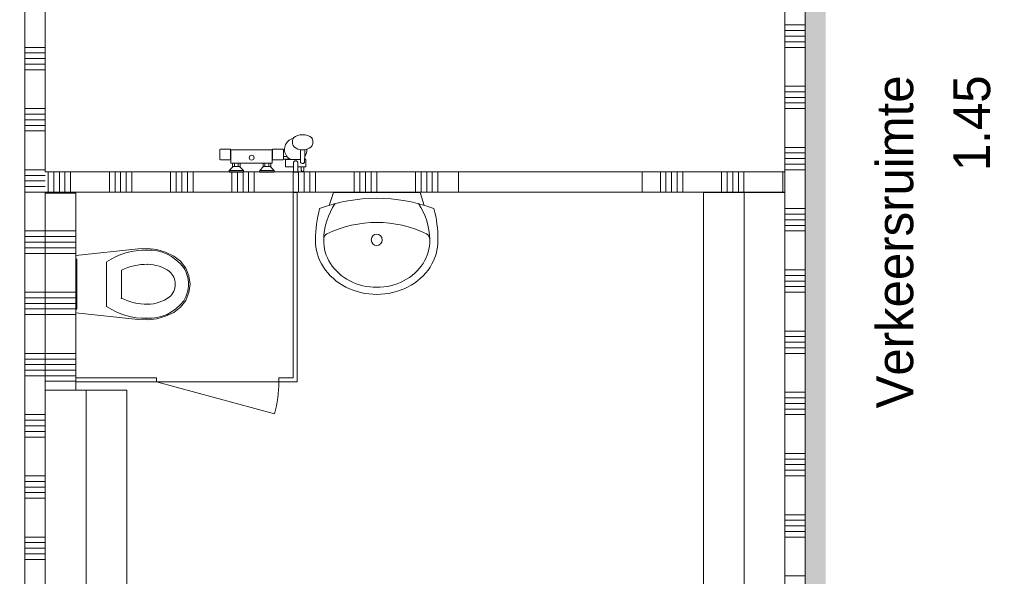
# Model space of a CAD drawing. Header units: millimetres. Extents: x -850 to 154668, y -25041 to 71030.
# Tile 38 of 211: x 45760 to 50585, y 13308 to 16036. Entities that reach past the tile are written whole.
import ezdxf
from ezdxf.enums import TextEntityAlignment as Align

# ---------------------------------------------------------------- set-up
doc = ezdxf.new("R2010")
doc.units = ezdxf.units.MM
doc.header["$MEASUREMENT"] = 0
doc.linetypes.add('B0702', pattern=[117.37, 78.119999, -39.250001])
for name, color, linetype in [('Info Wandafwerking aanduiding', 7, 'Continuous'), ('Info Wandafwerking aanduiding Doorsnede-arcering', 7, 'Continuous'), ('New_# trashcan Laagscheidingslijnen', 7, 'Continuous'), ('New_22 NC Binnenwanden', 7, 'Continuous'), ('New_22 NC Binnenwanden Deuren', 7, 'Continuous'), ('New_22 NC Binnenwanden Doorsnede-arcering', 7, 'Continuous'), ('New_72 Vaste Inrichting', 7, 'Continuous'), ('New_72 Vaste Inrichting Afdek-arcering', 7, 'Continuous'), ('New_72 Vaste Inrichting Deuren', 7, 'Continuous'), ('New_74 Sanitair', 7, 'Continuous'), ('New_Z Ruimtefuncties', 7, 'Continuous'), ('New_Z Ruimtefuncties Zone omranding', 7, 'Continuous'), ('New_Z Ruimtefuncties Zone tekst', 7, 'Continuous')]:
    doc.layers.add(name, color=color, linetype=linetype)
doc.styles.add('GENERATED_STYLE_1', font='txt')
doc.styles.add('GENERATED_STYLE_2', font='txt')

# ---------------------------------------------------------------- blocks, each defined once
blk = doc.blocks.new('Toilet 22')
at = {"layer": 'New_74 Sanitair', "color": 1, "linetype": 'Continuous', "lineweight": 0}
for p, q in [((-141, 0), (-173.3, -306.6)), ((141, 0), (-141, 0)), ((123, 0), (-123, 0)), ((-123, 0), (-123, -5)), ((123, -5), (123, 0)), ((173.3, -306.6), (141, 0)), ((-123, -5), (123, -5)), ((0, -151.4), (-108.9, -151.4)), ((108.9, -151.4), (0, -151.4)), ((0, -223.6), (-68.8, -223.6)), ((68.8, -223.6), (0, -223.6)), ((-173.3, -306.6), (-174.9, -351.8)), ((174.9, -351.8), (173.3, -306.6)), ((-174.9, -351.8), (-169.4, -396.7)), ((169.4, -396.7), (174.9, -351.8)), ((-169.4, -396.7), (-157, -440.3)), ((157, -440.3), (169.4, -396.7)), ((-157, -440.3), (-138, -481.3)), ((-138, -481.3), (-112.4, -513.9)), ((62.1, -459.7), (62.1, -459.7)), ((112.4, -513.9), (138, -481.3)), ((138, -481.3), (157, -440.3)), ((-112.4, -513.9), (-79.4, -538.8)), ((0, -487.5), (0, -487.5)), ((79.4, -538.8), (112.4, -513.9)), ((81.1, -529), (81.1, -529)), ((-79.4, -538.8), (-41, -554.6)), ((-41, -554.6), (0, -560)), ((0, -552.4), (0, -552.4)), ((0, -560), (41, -554.6)), ((41, -554.6), (79.4, -538.8))]:
    blk.add_line(p, q, dxfattribs=at)
for centre, major_axis, start_param, end_param in [((258.1, -339.4), (425.3, 0), 2.612188, 3.165208), ((-258.1, -339.4), (425.3, 0), 6.259569, 6.81259), ((264.5, -347.9), (362.2, 0), 2.738768, 3.154495), ((-264.5, -347.9), (362.2, 0), 6.270283, 6.68601), ((89.5, -360.8), (256.9, 0), 3.085861, 3.98645), ((134.9, -351.4), (232.6, 0), 3.144841, 3.702507), ((-134.9, -351.4), (232.6, 0), 5.722271, 6.279937), ((-89.5, -360.8), (256.9, 0), 5.438328, 6.338917), ((0.8, -419), (78.2, 0), 3.778693, 4.701998), ((-0.8, -419), (78.2, 0), 4.72278, 5.646085), ((0.8, -431.2), (138.5, 0), 4.079884, 4.706528), ((-0.8, -431.2), (138.5, 0), 4.71825, 5.344894)]:
    blk.add_ellipse(centre, major_axis=major_axis, ratio=0.875546, start_param=start_param, end_param=end_param, dxfattribs=at)
for p in [(108.9, -151.4), (68.8, -223.6), (-167, -348.2), (-97.7, -352), (97.7, -352), (167, -348.2), (-62.1, -459.7), (-81.1, -529)]:
    blk.add_point(p, dxfattribs=at)
blk = doc.blocks.new('Douche armatuur 22')
at = {"layer": 'New_74 Sanitair', "color": 1, "linetype": 'Continuous', "lineweight": 0}
for p, q in [((-40, 0), (-110, 0)), ((-110, 0), (-110, -7)), ((-40, -7), (-40, 0)), ((110, 0), (40, 0)), ((40, 0), (40, -7)), ((110, -7), (110, 0)), ((-110, -7), (-91, -27)), ((-110, -7), (-40, -7)), ((-94, -44), (-101, -44)), ((-101, -44), (-101, -61)), ((-91, -27), (-94, -27)), ((-94, -27), (-94, -44)), ((-94, -44), (-56, -44)), ((-91, -27), (-59, -27)), ((-84.5, -27), (-84.5, -44)), ((-65.5, -27), (-65.5, -44)), ((-59, -27), (-40, -7)), ((-56, -27), (-59, -27)), ((-56, -44), (-56, -27)), ((56, -44), (-56, -44)), ((40, -7), (59, -27)), ((40, -7), (110, -7)), ((59, -27), (56, -27)), ((56, -27), (56, -44)), ((56, -44), (94, -44)), ((59, -27), (91, -27)), ((65.5, -27), (65.5, -44)), ((84.5, -27), (84.5, -44)), ((91, -27), (110, -7)), ((94, -27), (91, -27)), ((94, -44), (94, -27)), ((101, -44), (94, -44)), ((101, -61), (101, -44)), ((205, -26), (166, -26)), ((166, -26), (166, -62)), ((227, 0), (205, 0)), ((205, 0), (205, -26)), ((205, -26), (205, -44)), ((227, -26), (227, 0)), ((243.5, -26), (227, -26)), ((227, -44), (227, -26)), ((227, -44), (227, -26)), ((240, -48.8), (240.2, -47.2)), ((240.2, -47.2), (240.9, -45.7)), ((240.9, -45.7), (242.1, -44.3)), ((242.1, -44.3), (243.5, -43.3)), ((243.5, -9), (243.5, -26)), ((243.5, -26), (256.5, -26)), ((243.5, -43.3), (245, -42.8)), ((247.4, -41.6), (245, -42.8)), ((245, -42.8), (245.2, -42.7)), ((245, -42.8), (245, -42.8)), ((245.2, -42.7), (247, -42.5)), ((247, -42.5), (253, -42.5)), ((250, -41.2), (247.4, -41.6)), ((252.6, -41.6), (250, -41.2)), ((255, -42.8), (252.6, -41.6)), ((253, -42.5), (254.8, -42.7)), ((254.8, -42.7), (255, -42.8)), ((255, -42.8), (255, -42.8)), ((255, -42.8), (256.5, -43.3)), ((256.5, -26), (256.5, -9)), ((266, -26), (256.5, -26)), ((256.5, -43.3), (257.9, -44.3)), ((257.9, -44.3), (259.1, -45.7)), ((259.1, -45.7), (259.8, -47.2)), ((259.8, -47.2), (260, -48.8)), ((266, -62), (266, -26)), ((-156, -63.1), (-156, -108.9)), ((-103, -60.1), (-153, -60.1)), ((-103, -61), (-103, -60.1)), ((-101, -61), (-103, -61)), ((-103, -61), (-103, -107)), ((-101, -107), (-101, -61)), ((103, -61), (101, -61)), ((101, -61), (101, -107.2)), ((153, -60.1), (103, -60.1)), ((103, -60.1), (103, -61)), ((103, -107), (103, -61)), ((156, -63.5), (156, -63.1)), ((187.3, -63.5), (156, -63.5)), ((156, -76.5), (156, -63.5)), ((156, -108.9), (156, -76.5)), ((156, -76.5), (172.7, -76.5)), ((166, -62), (190, -62)), ((190, -62), (239.8, -62)), ((239, -109.3), (239.5, -91.1)), ((239.5, -91.1), (240, -48.8)), ((260.5, -91.1), (260, -48.8)), ((260.3, -77.9), (260.2, -62)), ((260.2, -62), (266, -62)), ((261, -109.3), (260.5, -91.1)), ((-153, -111.9), (-103, -111.9)), ((-103, -111.9), (-103, -107)), ((-103, -107), (-101, -107)), ((-101, -107), (-101, -107.2)), ((-101, -107.2), (-101, -107.8)), ((-101, -107.8), (-101, -108)), ((-101, -108), (101, -108)), ((101, -107.2), (101, -107)), ((101, -107), (103, -107)), ((101, -107.8), (101, -107.2)), ((101, -108), (101, -107.8)), ((103, -107), (103, -111.9)), ((103, -111.9), (153, -111.9)), ((200.5, -140.4), (200, -143.6)), ((200, -143.6), (200, -154.2)), ((202.2, -133), (200.5, -140.4)), ((203.6, -130.3), (202.2, -133)), ((208.4, -123.6), (203.6, -130.3)), ((210.5, -121.8), (208.4, -123.6)), ((217.8, -116.4), (210.5, -121.8)), ((227.2, -112.2), (217.8, -116.4)), ((232.4, -110.8), (227.2, -112.2)), ((240.9, -108.8), (232.4, -110.8)), ((250, -108.1), (240.9, -108.8)), ((259.1, -108.8), (250, -108.1)), ((267.6, -110.8), (259.1, -108.8)), ((267.6, -110.8), (271, -111.7)), ((272.8, -112.2), (271, -111.7)), ((282.2, -116.4), (272.8, -112.2)), ((289.5, -121.8), (282.2, -116.4)), ((291.6, -123.6), (289.5, -121.8)), ((296.4, -130.3), (291.6, -123.6)), ((297.8, -133), (296.4, -130.3)), ((299.5, -140.4), (297.8, -133)), ((300, -143.6), (299.5, -140.4)), ((300, -154.2), (300, -143.6)), ((200, -154.2), (201.7, -161.6)), ((201.7, -161.6), (203.4, -164)), ((203.4, -164), (206.7, -168.5)), ((206.7, -168.5), (214.6, -174.5)), ((214.6, -174.5), (225, -179)), ((225, -179), (237.1, -181.9)), ((237.1, -181.9), (250, -182.9)), ((250, -182.9), (262.9, -181.9)), ((262.9, -181.9), (275, -179)), ((275, -179), (285.4, -174.5)), ((285.4, -174.5), (293.3, -168.5)), ((293.3, -168.5), (298.3, -161.6)), ((298.3, -161.6), (300, -154.2))]:
    blk.add_line(p, q, dxfattribs=at)
blk.add_circle((0, -70), 12, dxfattribs=at)
for centre, radius, start, end in [((216, -44), 11, 180, 0), ((250, -9), 6.5, 0, 180), ((-153, -63.1), 3, 90, 180), ((153, -63.1), 3, 0, 90), ((216, -110.5), 55, 141.8869, 256.7735), ((216, -110.5), 55, 121.3994, 141.8869), ((216, -110.5), 55, 118.2578, 121.3994), ((216.2, -110.3), 54.8, 358.5584, 36.3009), ((-153, -108.9), 3, 180, 270), ((153, -108.9), 3, 270, 0)]:
    blk.add_arc(centre, radius, start, end, dxfattribs=at)
blk = doc.blocks.new('Wasbak 2 22 KM')
at = {"layer": 'New_74 Sanitair', "color": 1, "linetype": 'Continuous', "lineweight": 0}
for p, q in [((-212.2, 0), (-233.1, -63.4)), ((212.2, 0), (-212.2, 0)), ((212.2, 0), (233.1, -63.4))]:
    blk.add_line(p, q, dxfattribs=at)
for centre, major_axis, ratio, start_param, end_param in [((0, -1041.4), (0, 1013), 0.882121, 5.964482, 6.601889), ((166.6, -232.4), (0, 528.9), 0.882121, 1.277244, 1.570796), ((0, -238.1), (0, 294.7), 0.882121, 0.900825, 1.551564), ((0, -238.1), (0, 294.7), 0.882121, 4.731621, 5.38236), ((-166.6, -232.4), (0, 528.9), 0.882121, 4.712389, 5.005942), ((0, -869.9), (0, 722.5), 0.882121, 5.889409, 6.676962), ((0, -236.8), (300, 0), 0.877396, 3.124925, 6.299853), ((0, -236.8), (260, 0), 0.877396, 3.122361, 6.302417), ((-230, -232.4), (0, 34), 0.882121, 0.507228, 1.570796), ((230, -232.4), (0, 34), 0.882121, 4.712389, 5.775958)]:
    blk.add_ellipse(centre, major_axis=major_axis, ratio=ratio, start_param=start_param, end_param=end_param, dxfattribs=at)
blk.add_ellipse((0, -232.4), major_axis=(0, 28.2), ratio=0.946667, dxfattribs=at)
blk = doc.blocks.new('Slab_20_2', base_point=(49510.3, 15189.1))
at = {"layer": 'New_72 Vaste Inrichting Afdek-arcering', "linetype": 'Continuous', "lineweight": 0, "true_color": 0x000000}
h = blk.add_hatch(dxfattribs=at)
h.set_pattern_fill('920_Lijnen_horz_150_0002', color=18, style=0, pattern_type=2)
h.set_pattern_definition([(270, (49310.27, 13849.6), (218.032, 0), [])])
h.paths.add_polyline_path([(49510.3, 15189.1), (49110.6, 15189.1), (49110.2, 10099.1), (49510.3, 10099.1)])
at = {"layer": 'New_72 Vaste Inrichting', "color": 1, "linetype": 'Continuous', "lineweight": 0, "flags": 128}
blk.add_lwpolyline([(49510.3, 15189.1), (49110.6, 15189.1), (49110.2, 10099.1), (49510.3, 10099.1)], close=True, dxfattribs=at)
blk = doc.blocks.new('Slab_22_2', base_point=(46285.3, 12020))
at = {"layer": 'New_72 Vaste Inrichting Afdek-arcering', "linetype": 'Continuous', "lineweight": 0, "true_color": 0x000000}
h = blk.add_hatch(dxfattribs=at)
h.set_pattern_fill('920_Lijnen_horz_150_0002', color=18, style=0, pattern_type=2)
h.set_pattern_definition([(90, (46085.3, 10610.73), (218.032, 0), [])])
h.paths.add_polyline_path([(46285.3, 12020), (46285.3, 14220), (45884.3, 14220), (45884.9, 12019.7)])
at = {"layer": 'New_72 Vaste Inrichting', "color": 1, "linetype": 'Continuous', "lineweight": 0, "flags": 128}
blk.add_lwpolyline([(46285.3, 12020), (45884.9, 12019.7), (45884.3, 14220), (46285.3, 14220)], close=True, dxfattribs=at)
blk = doc.blocks.new('*X1374')
at = {"layer": 'New_22 NC Binnenwanden Doorsnede-arcering', "color": 254, "linetype": 'Continuous', "lineweight": 0, "true_color": 0xe9ebeb}
for p, q in [((45900, 15290.2), (45900, 15190.2)), ((45927.4, 15290.2), (45927.4, 15190.2)), ((45954.9, 15290.2), (45954.9, 15190.2)), ((45982.3, 15290.2), (45982.3, 15190.2)), ((46009.7, 15290.2), (46009.7, 15190.2)), ((46200, 15290.2), (46200, 15190.2)), ((46227.4, 15290.2), (46227.4, 15190.2)), ((46254.9, 15290.2), (46254.9, 15190.2)), ((46282.3, 15290.2), (46282.3, 15190.2)), ((46309.7, 15290.2), (46309.7, 15190.2)), ((46500, 15290.2), (46500, 15190.2)), ((46527.4, 15290.2), (46527.4, 15190.2)), ((46554.9, 15290.2), (46554.9, 15190.2)), ((46582.3, 15290.2), (46582.3, 15190.2)), ((46609.7, 15290.2), (46609.7, 15190.2)), ((46800, 15290.2), (46800, 15190.2)), ((46827.4, 15290.2), (46827.4, 15190.2)), ((46854.9, 15290.2), (46854.9, 15190.2)), ((46882.3, 15290.2), (46882.3, 15190.2)), ((46909.7, 15290.2), (46909.7, 15190.2)), ((47100, 15290.2), (47100, 15190.2)), ((47127.4, 15290.2), (47127.4, 15190.2)), ((47154.9, 15290.2), (47154.9, 15190.2)), ((47182.3, 15290.2), (47182.3, 15190.2)), ((47209.7, 15290.2), (47209.7, 15190.2)), ((47400, 15290.2), (47400, 15190.2)), ((47427.4, 15290.2), (47427.4, 15190.2)), ((47454.9, 15290.2), (47454.9, 15190.2)), ((47482.3, 15290.2), (47482.3, 15190.2)), ((47509.7, 15290.2), (47509.7, 15190.2)), ((47700, 15290.2), (47700, 15190.2)), ((47727.4, 15290.2), (47727.4, 15190.2)), ((47754.9, 15290.2), (47754.9, 15190.2)), ((47782.3, 15290.2), (47782.3, 15190.2)), ((47809.7, 15290.2), (47809.7, 15190.2))]:
    blk.add_line(p, q, dxfattribs=at)
blk = doc.blocks.new('*X1375')
at = {"layer": 'New_22 NC Binnenwanden Doorsnede-arcering', "color": 254, "linetype": 'Continuous', "lineweight": 0, "true_color": 0xe9ebeb}
for p, q in [((48900, 15290.2), (48900, 15190.2)), ((48927.4, 15290.2), (48927.4, 15190.2)), ((48954.9, 15290.2), (48954.9, 15190.2)), ((48982.3, 15290.2), (48982.3, 15190.2)), ((49009.7, 15290.2), (49009.7, 15190.2)), ((49200, 15290.2), (49200, 15190.2)), ((49227.4, 15290.2), (49227.4, 15190.2)), ((49254.9, 15290.2), (49254.9, 15190.2)), ((49282.3, 15290.2), (49282.3, 15190.2)), ((49309.7, 15290.2), (49309.7, 15190.2)), ((49500, 15290.2), (49500, 15190.2))]:
    blk.add_line(p, q, dxfattribs=at)
blk = doc.blocks.new('D rechthoekige opening 22_4')
at = {"layer": 'New_22 NC Binnenwanden Deuren', "color": 9, "linetype": 'B0702', "lineweight": 0}
for p, q in [((-450, 114), (450, 114)), ((-450, 14), (450, 14))]:
    blk.add_line(p, q, dxfattribs=at)
at = {"layer": 'New_22 NC Binnenwanden Deuren', "color": 7, "linetype": 'Continuous', "lineweight": 0}
for p, q in [((-450, 14), (-450, 114)), ((450, 14), (450, 114))]:
    blk.add_line(p, q, dxfattribs=at)
blk = doc.blocks.new('Wall_211_2', base_point=(45785, 15190.2))
at = {"layer": 'New_22 NC Binnenwanden', "color": 8, "linetype": 'Continuous', "lineweight": 0, "true_color": 0x778488}
for p, q in [((47910.1, 15290.2), (47910.1, 15190.2)), ((48810.1, 15290.2), (48810.1, 15190.2))]:
    blk.add_line(p, q, dxfattribs=at)
at = {"layer": 'New_22 NC Binnenwanden', "color": 8, "linetype": 'Continuous', "lineweight": 0, "true_color": 0x778488, "flags": 128}
for points in [[(47910.1, 15290.2), (45885, 15290.2)], [(49510, 15290.2), (48810.1, 15290.2)], [(49510, 15190.2), (49510, 15290.2)], [(45885, 15190.2), (47910.1, 15190.2)], [(48810.1, 15190.2), (49510, 15190.2)]]:
    blk.add_lwpolyline(points, dxfattribs=at)
at = {"layer": 'New_22 NC Binnenwanden', "color": 8, "lineweight": 0, "true_color": 0x778488}
for name in ['*X1374', '*X1375']:
    blk.add_blockref(name, (0, 0), dxfattribs=at)
at = {"layer": 'New_22 NC Binnenwanden Deuren', "color": 1, "linetype": 'Continuous', "lineweight": 0, "zscale": 1000, "rotation": 180}
blk.add_blockref('D rechthoekige opening 22_4', (48360.1, 15304.2), dxfattribs=at)
blk = doc.blocks.new('*X1378')
at = {"layer": 'New_22 NC Binnenwanden Doorsnede-arcering', "color": 254, "linetype": 'Continuous', "lineweight": 0, "true_color": 0xe9ebeb}
for p, q in [((49510, 16009.7), (49572.7, 16009.7)), ((49510, 15982.3), (49572.7, 15982.3)), ((49572.7, 16009.7), (49610, 16009.7)), ((49572.7, 15982.3), (49610, 15982.3)), ((49510, 15954.9), (49572.7, 15954.9)), ((49510, 15927.4), (49572.7, 15927.4)), ((49572.7, 15954.9), (49610, 15954.9)), ((49572.7, 15927.4), (49610, 15927.4)), ((49510, 15900), (49572.7, 15900)), ((49572.7, 15900), (49610, 15900)), ((49510, 15709.7), (49572.7, 15709.7)), ((49510, 15682.3), (49572.7, 15682.3)), ((49572.7, 15709.7), (49610, 15709.7)), ((49572.7, 15682.3), (49610, 15682.3)), ((49510, 15654.9), (49572.7, 15654.9)), ((49572.7, 15654.9), (49610, 15654.9)), ((49510, 15627.4), (49572.7, 15627.4)), ((49510, 15600), (49572.7, 15600)), ((49572.7, 15627.4), (49610, 15627.4)), ((49572.7, 15600), (49610, 15600)), ((49510, 15409.7), (49572.7, 15409.7)), ((49572.7, 15409.7), (49610, 15409.7)), ((49510, 15382.3), (49572.7, 15382.3)), ((49510, 15354.9), (49572.7, 15354.9)), ((49572.7, 15382.3), (49610, 15382.3)), ((49572.7, 15354.9), (49610, 15354.9)), ((49510, 15327.4), (49572.7, 15327.4)), ((49510, 15300), (49572.7, 15300)), ((49572.7, 15327.4), (49610, 15327.4)), ((49572.7, 15300), (49610, 15300)), ((49510, 15109.7), (49572.7, 15109.7)), ((49572.7, 15109.7), (49610, 15109.7)), ((49510, 15082.3), (49572.7, 15082.3)), ((49510, 15054.9), (49572.7, 15054.9)), ((49572.7, 15082.3), (49610, 15082.3)), ((49572.7, 15054.9), (49610, 15054.9)), ((49510, 15027.4), (49572.7, 15027.4)), ((49572.7, 15027.4), (49610, 15027.4)), ((49510, 15000), (49572.7, 15000)), ((49572.7, 15000), (49610, 15000)), ((49510, 14809.7), (49572.7, 14809.7)), ((49510, 14782.3), (49572.7, 14782.3)), ((49572.7, 14809.7), (49610, 14809.7)), ((49572.7, 14782.3), (49610, 14782.3)), ((49510, 14754.9), (49572.7, 14754.9)), ((49510, 14727.4), (49572.7, 14727.4)), ((49572.7, 14754.9), (49610, 14754.9)), ((49572.7, 14727.4), (49610, 14727.4)), ((49510, 14700), (49572.7, 14700)), ((49572.7, 14700), (49610, 14700)), ((49510, 14509.7), (49572.7, 14509.7)), ((49510, 14482.3), (49572.7, 14482.3)), ((49572.7, 14509.7), (49610, 14509.7)), ((49572.7, 14482.3), (49610, 14482.3)), ((49510, 14454.9), (49572.7, 14454.9)), ((49510, 14427.4), (49572.7, 14427.4)), ((49572.7, 14454.9), (49610, 14454.9)), ((49572.7, 14427.4), (49610, 14427.4)), ((49510, 14400), (49572.7, 14400)), ((49572.7, 14400), (49610, 14400)), ((49510, 14209.7), (49572.7, 14209.7)), ((49572.7, 14209.7), (49610, 14209.7)), ((49510, 14182.3), (49572.7, 14182.3)), ((49510, 14154.9), (49572.7, 14154.9)), ((49572.7, 14182.3), (49610, 14182.3)), ((49572.7, 14154.9), (49610, 14154.9)), ((49510, 14127.4), (49572.7, 14127.4)), ((49510, 14100), (49572.7, 14100)), ((49572.7, 14127.4), (49610, 14127.4)), ((49572.7, 14100), (49610, 14100)), ((49510, 13909.7), (49572.7, 13909.7)), ((49572.7, 13909.7), (49610, 13909.7)), ((49510, 13882.3), (49572.7, 13882.3)), ((49510, 13854.9), (49572.7, 13854.9)), ((49572.7, 13882.3), (49610, 13882.3)), ((49572.7, 13854.9), (49610, 13854.9)), ((49510, 13827.4), (49572.7, 13827.4)), ((49572.7, 13827.4), (49610, 13827.4)), ((49510, 13800), (49572.7, 13800)), ((49572.7, 13800), (49610, 13800)), ((49510, 13609.7), (49572.7, 13609.7)), ((49572.7, 13609.7), (49610, 13609.7)), ((49510, 13582.3), (49572.7, 13582.3)), ((49572.7, 13582.3), (49610, 13582.3)), ((49510, 13554.9), (49572.7, 13554.9)), ((49510, 13527.4), (49572.7, 13527.4)), ((49572.7, 13554.9), (49610, 13554.9)), ((49572.7, 13527.4), (49610, 13527.4)), ((49510, 13500), (49572.7, 13500)), ((49572.7, 13500), (49610, 13500)), ((49510, 13309.7), (49572.7, 13309.7)), ((49572.7, 13309.7), (49610, 13309.7))]:
    blk.add_line(p, q, dxfattribs=at)
blk = doc.blocks.new('Wall_212_2', base_point=(49610, 7694.7))
at = {"layer": 'New_22 NC Binnenwanden', "color": 8, "linetype": 'Continuous', "lineweight": 0, "true_color": 0x778488, "flags": 128}
for points in [[(49510, 19390), (49510, 7694.7)], [(49610, 7694.7), (49610, 19390)]]:
    blk.add_lwpolyline(points, dxfattribs=at)
at = {"layer": 'New_22 NC Binnenwanden', "color": 8, "lineweight": 0, "true_color": 0x778488}
blk.add_blockref('*X1378', (0, 0), dxfattribs=at)
blk = doc.blocks.new('Wall_359_2', base_point=(49610.3, 8145.1))
at = {"layer": 'Info Wandafwerking aanduiding Doorsnede-arcering', "linetype": 'Continuous', "lineweight": 0}
blk.add_hatch(color=1, dxfattribs=at).paths.add_polyline_path([(49710.3, 8245.1), (49710, 23215), (49610, 23215), (49610.3, 8245.1)])
blk = doc.blocks.new('*X2109')
at = {"layer": 'New_22 NC Binnenwanden Doorsnede-arcering', "color": 254, "linetype": 'Continuous', "lineweight": 0, "true_color": 0xe9ebeb}
for p, q in [((46006.3, 15000), (45885, 15000)), ((46006.3, 14972.6), (45885, 14972.6)), ((46035, 15000), (46006.3, 15000)), ((46035, 14972.6), (46006.3, 14972.6)), ((46006.3, 14945.1), (45885, 14945.1)), ((46006.3, 14917.7), (45885, 14917.7)), ((46035, 14945.1), (46006.3, 14945.1)), ((46035, 14917.7), (46006.3, 14917.7)), ((46006.3, 14890.3), (45885, 14890.3)), ((46035, 14890.3), (46006.3, 14890.3)), ((46006.3, 14700), (45885, 14700)), ((46006.3, 14672.6), (45885, 14672.6)), ((46035, 14700), (46006.3, 14700)), ((46035, 14672.6), (46006.3, 14672.6)), ((46006.3, 14645.1), (45885, 14645.1)), ((46035, 14645.1), (46006.3, 14645.1)), ((46006.3, 14617.7), (45885, 14617.7)), ((46006.3, 14590.3), (45885, 14590.3)), ((46035, 14617.7), (46006.3, 14617.7)), ((46035, 14590.3), (46006.3, 14590.3)), ((46006.3, 14400), (45885, 14400)), ((46035, 14400), (46006.3, 14400)), ((46006.3, 14372.6), (45885, 14372.6)), ((46006.3, 14345.1), (45885, 14345.1)), ((46035, 14372.6), (46006.3, 14372.6)), ((46035, 14345.1), (46006.3, 14345.1)), ((46006.3, 14317.7), (45885, 14317.7)), ((46006.3, 14290.3), (45885, 14290.3)), ((46035, 14317.7), (46006.3, 14317.7)), ((46035, 14290.3), (46006.3, 14290.3))]:
    blk.add_line(p, q, dxfattribs=at)
blk = doc.blocks.new('Wall_384_2', base_point=(46035, 15185.9))
at = {"layer": 'New_22 NC Binnenwanden', "color": 8, "linetype": 'Continuous', "lineweight": 0, "true_color": 0x778488, "flags": 128}
for points in [[(45885, 15185.9), (45885, 14220)], [(46035, 15185.9), (45885, 15185.9)], [(46035, 14220), (46035, 15185.9)], [(45885, 14220), (46035, 14220)]]:
    blk.add_lwpolyline(points, dxfattribs=at)
at = {"layer": 'New_22 NC Binnenwanden', "color": 8, "lineweight": 0, "true_color": 0x778488}
blk.add_blockref('*X2109', (0, 0), dxfattribs=at)
blk = doc.blocks.new('D1 22_8')
at = {"layer": 'New_72 Vaste Inrichting Deuren', "color": 1, "linetype": 'Continuous', "lineweight": 0}
for q in [(-279.6, 155.3), (-300, 0)]:
    blk.add_line((300, 0), q, dxfattribs=at)
at = {"layer": 'New_72 Vaste Inrichting Deuren', "color": 9, "linetype": 'Continuous', "lineweight": 0}
for p, q in [((-300, -0.1), (-300, -20)), ((300, -0.1), (300, -20))]:
    blk.add_line(p, q, dxfattribs=at)
at = {"layer": 'New_72 Vaste Inrichting Deuren', "color": 1, "linetype": 'Continuous', "lineweight": 0}
blk.add_arc((300, 0), 600, 165, 180, dxfattribs=at)
blk = doc.blocks.new('Wall_565_2', base_point=(47110, 14270))
at = {"layer": 'New_72 Vaste Inrichting', "color": 9, "linetype": 'Continuous', "lineweight": 0}
for p, q in [((46430, 14260.1), (46430, 14280)), ((47030, 14260.1), (47030, 14280))]:
    blk.add_line(p, q, dxfattribs=at)
at = {"layer": 'New_72 Vaste Inrichting', "color": 9, "linetype": 'Continuous', "lineweight": 0, "flags": 128}
for points in [[(46430, 14280), (46035, 14280)], [(46035, 14260), (46035, 14280)], [(46035, 14260), (46430, 14260)], [(47100, 14280), (47030, 14280)], [(47030, 14260), (47120, 14260)], [(47120, 14260), (47120, 14280)]]:
    blk.add_lwpolyline(points, dxfattribs=at)
at = {"layer": 'New_72 Vaste Inrichting Deuren', "color": 1, "linetype": 'Continuous', "lineweight": 0, "zscale": 1000, "rotation": 179.9999650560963}
blk.add_blockref('D1 22_8', (46730, 14260), dxfattribs=at)
blk = doc.blocks.new('Wall_566_2', base_point=(47110, 14270))
at = {"layer": 'New_# trashcan Laagscheidingslijnen', "color": 9, "linetype": 'Continuous', "lineweight": 0}
for p, q in [((47100, 15184.8), (47100, 15084.8)), ((47120, 15084.8), (47120, 15184.8))]:
    blk.add_line(p, q, dxfattribs=at)
at = {"layer": 'New_72 Vaste Inrichting', "color": 9, "linetype": 'Continuous', "lineweight": 0, "flags": 128}
for points in [[(47120, 15189.1), (47100, 15189.1)], [(47100, 15189.1), (47100, 15184.8)], [(47120, 15184.8), (47120, 15189.1)], [(47100, 15084.8), (47100, 14280)], [(47120, 14280), (47120, 15084.8)]]:
    blk.add_lwpolyline(points, dxfattribs=at)
blk = doc.blocks.new('*X2828')
at = {"layer": 'New_22 NC Binnenwanden Doorsnede-arcering', "color": 254, "linetype": 'Continuous', "lineweight": 0, "true_color": 0xe9ebeb}
for p, q in [((45885, 15900), (45785, 15900)), ((45885, 15872.6), (45785, 15872.6)), ((45885, 15845.2), (45785, 15845.2)), ((45885, 15817.7), (45785, 15817.7)), ((45885, 15790.3), (45785, 15790.3)), ((45885, 15600), (45785, 15600)), ((45885, 15572.6), (45785, 15572.6)), ((45885, 15545.2), (45785, 15545.2)), ((45885, 15517.7), (45785, 15517.7)), ((45885, 15490.3), (45785, 15490.3)), ((45885, 15300), (45785, 15300)), ((45885, 15272.6), (45785, 15272.6)), ((45885, 15245.2), (45785, 15245.2)), ((45885, 15217.7), (45785, 15217.7)), ((45885, 15190.3), (45785, 15190.3)), ((45885, 15000), (45785, 15000)), ((45885, 14972.6), (45785, 14972.6)), ((45885, 14945.2), (45785, 14945.2)), ((45885, 14917.7), (45785, 14917.7)), ((45885, 14890.3), (45785, 14890.3)), ((45885, 14700), (45785, 14700)), ((45885, 14672.6), (45785, 14672.6)), ((45885, 14645.2), (45785, 14645.2)), ((45885, 14617.7), (45785, 14617.7)), ((45885, 14590.3), (45785, 14590.3)), ((45885, 14400), (45785, 14400)), ((45885, 14372.6), (45785, 14372.6)), ((45885, 14345.2), (45785, 14345.2)), ((45885, 14317.7), (45785, 14317.7)), ((45885, 14290.3), (45785, 14290.3)), ((45885, 14100), (45785, 14100)), ((45885, 14072.6), (45785, 14072.6)), ((45885, 14045.2), (45785, 14045.2)), ((45885, 14017.7), (45785, 14017.7)), ((45885, 13990.3), (45785, 13990.3)), ((45885, 13800), (45785, 13800)), ((45885, 13772.6), (45785, 13772.6)), ((45885, 13745.2), (45785, 13745.2)), ((45885, 13717.7), (45785, 13717.7)), ((45885, 13690.3), (45785, 13690.3)), ((45885, 13500), (45785, 13500)), ((45885, 13472.6), (45785, 13472.6)), ((45885, 13445.2), (45785, 13445.2)), ((45885, 13417.7), (45785, 13417.7)), ((45885, 13390.3), (45785, 13390.3))]:
    blk.add_line(p, q, dxfattribs=at)
blk = doc.blocks.new('Wall_571_2', base_point=(45785, 6420))
at = {"layer": 'New_22 NC Binnenwanden', "color": 8, "linetype": 'Continuous', "lineweight": 0, "true_color": 0x778488, "flags": 128}
for points in [[(45785, 19871), (45785, 11834)], [(45885, 15290.2), (45885, 19871)], [(45885, 11834), (45885, 15190.2)]]:
    blk.add_lwpolyline(points, dxfattribs=at)
at = {"layer": 'New_22 NC Binnenwanden', "color": 8, "lineweight": 0, "true_color": 0x778488}
blk.add_blockref('*X2828', (0, 0), dxfattribs=at)
blk = doc.blocks.new('Verkeersruimte_1.45_44_2', base_point=(50524.6, 14975))
at = {"layer": 'New_Z Ruimtefuncties Zone tekst', "color": 2, "lineweight": 0, "style": 'GENERATED_STYLE_2'}
blk.add_attdef('DUMMY_940', text='', height=240, rotation=90, dxfattribs=at).set_placement((50713.2, 14146.4), align=Align.TOP_LEFT)
at = {"layer": 'New_Z Ruimtefuncties Zone tekst', "color": 2, "lineweight": 0}
for tag, height, style, p in [('DUMMY_938', 180, 'GENERATED_STYLE_1', (49958.9, 15803.6)), ('DUMMY_939', 180, 'GENERATED_STYLE_1', (50336.1, 15803.6)), ('ROOM_NAME', 180, 'GENERATED_STYLE_1', (49958.9, 15762.5)), ('ROOM_NUMBER', 180, 'GENERATED_STYLE_1', (50336.1, 15762.5)), ('stWallCovering', 240, 'GENERATED_STYLE_2', (50713.2, 15748.8))]:
    blk.add_attdef(tag, text='', height=height, rotation=90, dxfattribs=dict(at, style=style)).set_placement(p, align=Align.TOP_RIGHT)

msp = doc.modelspace()

# ---------------------------------------------------------------- linework, layer by layer
at = {"layer": 'New_Z Ruimtefuncties Zone omranding', "color": 41, "linetype": 'Continuous', "lineweight": 0, "true_color": 0xffeeaa, "flags": 128}
msp.add_lwpolyline([(44274.1, 21290), (44275.2, 6520), (45081.2, 6520), (45081.2, 6510), (45131.6, 6510), (45131.6, 6520), (45785, 6520), (45785, 21290)], close=True, dxfattribs=at)
at = {"layer": 'New_Z Ruimtefuncties Zone omranding', "color": 122, "linetype": 'Continuous', "lineweight": 0, "true_color": 0x03c7b0, "flags": 128}
for points in [[(45885, 15290), (49510.3, 15290), (49510.3, 17000.1), (49160, 17000.1), (49160, 17600), (49510.3, 17600), (49510.3, 19390), (45885, 19390)], [(45885, 14264.1), (45885, 10100), (49510.3, 10100), (49510.3, 15190), (46035, 15190), (46035, 14264.1)]]:
    msp.add_lwpolyline(points, close=True, dxfattribs=at)
at = {"layer": 'New_Z Ruimtefuncties Zone omranding', "color": 41, "linetype": 'Continuous', "lineweight": 0, "true_color": 0xffeeaa, "flags": 128}
msp.add_lwpolyline([(49610, 19390), (49610.3, 8145.1), (50710, 8145.1), (50710, 4430), (51910, 4430), (51910, 8145.1), (53420.1, 8145.1), (53418.3, 10981.1), (52487.8, 10981.5), (52487.8, 10980.9, -0.409378), (51417.6, 12097.7), (51418.3, 19390)], format="xyb", close=True, dxfattribs=at)

# ---------------------------------------------------------------- block references
at = {"layer": 'Info Wandafwerking aanduiding', "color": 1, "lineweight": 0}
msp.add_blockref('Wall_359_2', (49610.3, 8145.1), dxfattribs=at)
at = {"layer": 'New_22 NC Binnenwanden', "color": 8, "lineweight": 0, "true_color": 0x778488}
for name, p in [('Wall_571_2', (45785, 6420)), ('Wall_212_2', (49610, 7694.7)), ('Wall_211_2', (45785, 15190.2)), ('Wall_384_2', (46035, 15185.9))]:
    msp.add_blockref(name, p, dxfattribs=at)
at = {"layer": 'New_72 Vaste Inrichting', "color": 1, "lineweight": 0}
for name in ['Wall_566_2', 'Wall_565_2']:
    msp.add_blockref(name, (47110, 14270), dxfattribs=at)
at = {"layer": 'New_72 Vaste Inrichting', "color": 1, "linetype": 'Continuous', "lineweight": 0}
for name, p in [('Slab_20_2', (49510.3, 15189.1)), ('Slab_22_2', (46285.3, 12020))]:
    msp.add_blockref(name, p, dxfattribs=at)
at = {"layer": 'New_74 Sanitair', "color": 1, "linetype": 'Continuous', "lineweight": 0, "xscale": -1, "zscale": 1000}
for name, p, rotation in [('Douche armatuur 22', (46896.8, 15289.1), 180), ('Toilet 22', (46035, 14739.1), 90)]:
    msp.add_blockref(name, p, dxfattribs=dict(at, rotation=rotation))
at = {"layer": 'New_74 Sanitair', "color": 1, "linetype": 'Continuous', "lineweight": 0, "zscale": 1000, "rotation": 359.9996346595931}
msp.add_blockref('Wasbak 2 22 KM', (47510.1, 15189.1), dxfattribs=at)
at = {"layer": 'New_Z Ruimtefuncties', "color": 2, "linetype": 'Continuous', "lineweight": 0}
msp.add_blockref('Verkeersruimte_1.45_44_2', (50524.6, 14975), dxfattribs=at).add_auto_attribs({'ROOM_NAME': 'Verkeersruimte', 'ROOM_NUMBER': '1.45', 'stWallCovering': 'W03a'})

doc.saveas('drawing.dxf')
